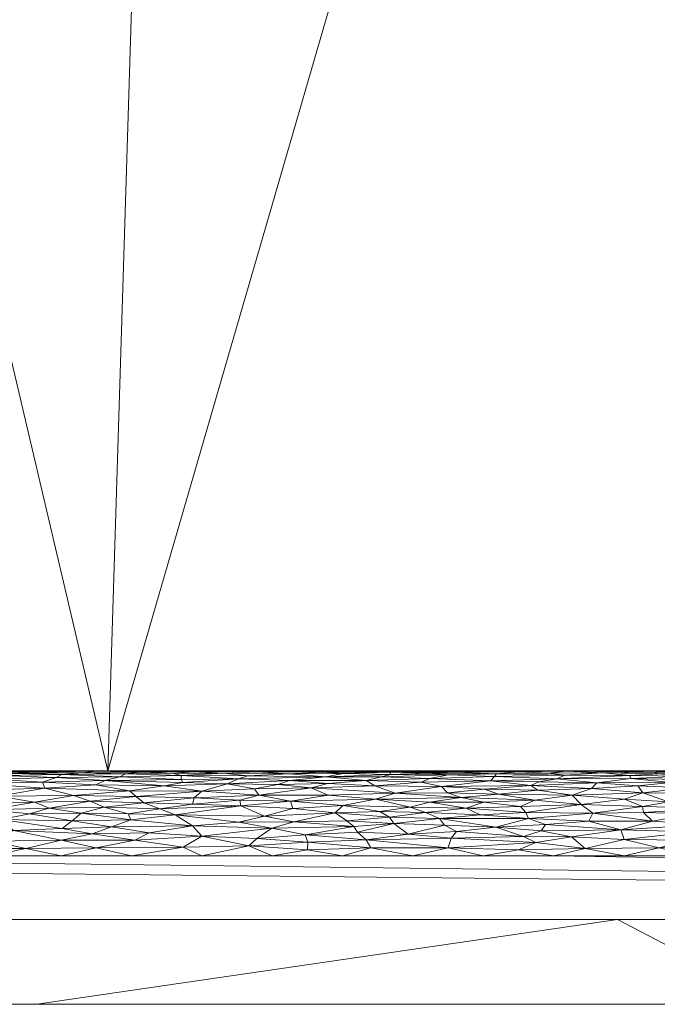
# Model space of a CAD drawing. Header units: millimetres. Extents: x -300 to 300, y 0 to 450.
# Tile 53 of 256: x -105 to -90, y 0 to 23. Entities that reach past the tile are written whole.
import ezdxf

# ---------------------------------------------------------------- set-up
doc = ezdxf.new("R2010")
doc.units = ezdxf.units.MM
doc.layers.add('A-GENM', color=13, linetype='Continuous')

# ---------------------------------------------------------------- blocks, each defined once
blk = doc.blocks.new('MODEL_CCAS0420-1080410R0 - MODEL_CCAS0420-1080410R0-453240-Preview')
at = {"layer": 'A-GENM', "lineweight": 9}
mesh = blk.add_polyface(dxfattribs=at)
corners = [(-296.159, -20, -110), (-295.657, -15.55, -110), (-294.177, -11.323, -110), (-291.793, -7.531, -110), (-288.625, -4.364, -110), (-284.831, -1.981, -110), (-280.602, -0.502, -110), (-276.147, 0, -110), (276.147, 0, -110), (280.596, -0.501, -110), (284.825, -1.978, -110), (288.619, -4.359, -110), (291.788, -7.525, -110), (294.174, -11.316, -110), (295.656, -15.545, -110), (296.159, -20, -110), (296.159, -426.171, -110), (295.658, -430.617, -110), (294.182, -434.842, -110), (291.802, -438.632, -110), (288.638, -441.797, -110), (284.848, -444.179, -110), (280.622, -445.657, -110), (276.171, -446.159, -110), (-276.171, -446.159, -110), (-280.617, -445.658, -110), (-284.842, -444.182, -110), (-288.632, -441.802, -110), (-291.797, -438.638, -110), (-294.179, -434.848, -110), (-295.657, -430.622, -110), (-296.159, -426.171, -110)]
mesh.append_faces([[corners[k] for k in face] for face in [(15, 12, 13, 14)]], dxfattribs={"vtx0": -1})
mesh.append_faces([[corners[k] for k in face] for face in [(16, 8, 15)]], dxfattribs={"vtx0": -1, "vtx1": -1})
mesh.append_faces([[corners[k] for k in face] for face in [(24, 31, 7, 8)]], dxfattribs={"vtx0": -1, "vtx1": -1, "vtx3": -1})
mesh.append_faces([[corners[k] for k in face] for face in [(31, 24, 25, 30), (18, 21, 22, 17), (17, 22, 23, 16)]], dxfattribs={"vtx0": -1, "vtx2": -1})
mesh.append_faces([[corners[k] for k in face] for face in [(0, 3, 4, 5), (0, 5, 6, 7)]], dxfattribs={"vtx0": -1, "vtx3": -1})
mesh.append_faces([[corners[k] for k in face] for face in [(28, 29, 27)]], dxfattribs={"vtx1": -1})
mesh.append_faces([[corners[k] for k in face] for face in [(25, 26, 30), (11, 12, 15, 10), (9, 10, 15, 8), (31, 0, 7)]], dxfattribs={"vtx1": -1, "vtx2": -1})
mesh.append_faces([[corners[k] for k in face] for face in [(23, 24, 8, 16)]], dxfattribs={"vtx1": -1, "vtx2": -1, "vtx3": -1})
mesh.append_faces([[corners[k] for k in face] for face in [(26, 27, 29, 30)]], dxfattribs={"vtx1": -1, "vtx3": -1})
mesh.append_faces([[corners[k] for k in face] for face in [(19, 20, 21, 18)]], dxfattribs={"vtx2": -1})
mesh.append_faces([[corners[k] for k in face] for face in [(0, 1, 2, 3)]], dxfattribs={"vtx3": -1})
mesh = blk.add_polyface(dxfattribs=at)
corners = [(279.918, 0, -2), (278.032, 0, -56), (276.147, 0, -110), (-276.147, 0, -110), (-278.032, 0, -56), (-279.918, 0, -2), (0, 0, -2)]
mesh.append_faces([[corners[k] for k in face] for face in [(6, 3, 4, 5)]], dxfattribs={"vtx0": -1})
mesh.append_faces([[corners[k] for k in face] for face in [(3, 6, 2)]], dxfattribs={"vtx0": -1, "vtx1": -1})
mesh.append_faces([[corners[k] for k in face] for face in [(1, 2, 6, 0)]], dxfattribs={"vtx1": -1})
mesh = blk.add_polyface(dxfattribs=at)
corners = [(279.918, 0, -2), (0, 0, -2), (-279.918, 0, -2), (-279.918, -0.586, -0.586), (-279.918, -2), (0, -2), (279.918, -2), (279.918, -0.586, -0.586), (-146.072, 0, -2), (-139.959, -2), (-209.938, -2), (-246.456, -2), (-73.036, 0, -2), (-212.995, 0, -2), (-69.979, -2), (-246.456, 0, -2), (146.072, -2), (139.959, 0, -2), (209.938, 0, -2), (246.456, 0, -2), (73.036, -2), (212.995, -2), (69.979, 0, -2), (246.456, -2), (-36.518, 0, -2), (-34.99, -2), (-52.485, -2), (34.99, 0, -2), (36.518, -2), (18.259, -2), (-263.187, -2), (-109.554, 0, -2), (-104.969, -2), (-122.464, -2), (263.187, 0, -2), (104.969, 0, -2), (109.554, -2), (91.295, -2), (-174.949, -2), (-179.533, 0, -2), (-162.803, 0, -2), (179.533, -2), (174.949, 0, -2), (192.444, 0, -2), (-157.454, -2), (-127.813, 0, -2), (-18.259, 0, -2), (-17.495, -2), (-229.726, 0, -2), (-228.197, -2), (229.726, -2), (228.197, 0, -2), (54.777, -2), (52.485, 0, -2), (-87.474, -2), (-91.295, 0, -2), (127.813, -2), (122.464, 0, -2), (-196.264, 0, -2), (-192.444, -2), (157.454, 0, -2), (162.803, -2), (-54.777, 0, -2), (17.495, 0, -2), (-263.187, 0, -2), (263.187, -2), (87.474, 0, -2), (196.264, -2)]
mesh.append_faces([[corners[k] for k in face] for face in [(44, 40, 38), (45, 33, 31), (46, 47, 1), (50, 51, 21), (52, 53, 28), (54, 55, 32), (56, 57, 36), (58, 59, 39), (60, 61, 42)]], dxfattribs={"vtx0": -1, "vtx1": -1})
mesh.append_faces([[corners[k] for k in face] for face in [(34, 65, 7), (30, 64, 3)]], dxfattribs={"vtx0": -1, "vtx1": -1, "vtx2": -1})
mesh.append_faces([[corners[k] for k in face] for face in [(5, 63, 1, 47), (42, 61, 41, 43), (19, 23, 65, 34), (32, 55, 31, 33), (28, 53, 27, 29), (39, 59, 38, 40), (36, 57, 35, 37), (21, 51, 18, 67), (63, 5, 29, 27), (67, 18, 43, 41), (37, 35, 66)]], dxfattribs={"vtx0": -1, "vtx2": -1})
mesh.append_faces([[corners[k] for k in face] for face in [(2, 3, 64)]], dxfattribs={"vtx1": -1})
mesh.append_faces([[corners[k] for k in face] for face in [(25, 47, 46, 24), (9, 33, 45, 8), (8, 40, 44, 9), (49, 10, 13, 48), (11, 49, 48, 15), (19, 51, 50, 23), (20, 37, 66, 22), (26, 25, 24, 62), (14, 26, 62, 12), (22, 53, 52, 20), (30, 11, 15, 64), (12, 55, 54, 14), (17, 57, 56, 16), (10, 59, 58, 13), (16, 61, 60, 17)]], dxfattribs={"vtx1": -1, "vtx3": -1})
mesh.append_faces([[corners[k] for k in face] for face in [(3, 4, 30), (65, 6, 7), (7, 0, 34)]], dxfattribs={"vtx2": -1})
mesh = blk.add_polyface(dxfattribs=at)
corners = [(-279.918, -2), (-292.651, -7.27), (-297.929, -20), (-297.929, -224.97), (-297.929, -429.94), (-292.661, -442.661), (-279.94, -447.929), (0, -447.929), (279.94, -447.929), (292.661, -442.661), (297.929, -429.94), (297.929, -224.97), (297.929, -20), (292.651, -7.27), (279.918, -2), (0, -2), (0, -3.5), (13.257, -3.5), (26.515, -3.5), (39.772, -3.5), (53.029, -3.5), (66.287, -3.5), (79.544, -3.5), (92.801, -3.5), (106.059, -3.5), (119.316, -3.5), (132.573, -3.5), (145.831, -3.5), (159.088, -3.5), (172.345, -3.5), (185.603, -3.5), (198.86, -3.5), (212.117, -3.5), (225.375, -3.5), (238.632, -3.5), (251.889, -3.5), (265.147, -3.5), (278.404, -3.5), (291.028, -7.487), (296.497, -19.511), (296.5, -32.769), (296.5, -46.026), (296.5, -59.283), (296.5, -72.541), (296.5, -85.798), (296.5, -99.055), (296.5, -112.313), (296.5, -125.57), (296.5, -138.827), (296.5, -152.085), (296.5, -165.342), (296.5, -178.599), (296.5, -191.857), (296.5, -205.114), (296.5, -218.371), (296.5, -231.629), (296.5, -244.886), (296.5, -258.143), (296.499, -271.401), (296.499, -284.658), (296.499, -297.915), (296.499, -311.173), (296.499, -324.43), (296.499, -337.687), (296.5, -350.945), (296.5, -364.202), (296.5, -377.459), (296.5, -390.717), (296.5, -403.974), (296.5, -417.231), (296.497, -430.489), (291.028, -442.513), (278.404, -446.5), (265.147, -446.5), (251.889, -446.5), (238.632, -446.5), (225.375, -446.5), (212.117, -446.5), (198.86, -446.5), (185.603, -446.5), (172.345, -446.5), (159.088, -446.5), (145.831, -446.5), (132.573, -446.5), (119.316, -446.5), (106.059, -446.5), (92.801, -446.5), (79.544, -446.5), (66.287, -446.5), (53.029, -446.5), (39.772, -446.5), (26.515, -446.5), (13.257, -446.5), (0, -446.5), (-12.926, -446.5), (-25.852, -446.5), (-38.777, -446.5), (-51.703, -446.5), (-64.629, -446.5), (-77.555, -446.5), (-90.48, -446.5), (-103.406, -446.5), (-116.332, -446.5), (-129.258, -446.5), (-142.183, -446.5), (-155.109, -446.5), (-168.035, -446.5), (-180.961, -446.5), (-193.887, -446.5), (-206.812, -446.5), (-219.738, -446.5), (-232.664, -446.5), (-245.59, -446.5), (-258.515, -446.5), (-271.441, -446.5), (-284.356, -445.968), (-294.544, -438.124), (-296.5, -425.35), (-296.5, -412.424), (-296.5, -399.498), (-296.5, -386.572), (-296.5, -373.646), (-296.5, -360.721), (-296.5, -347.795), (-296.499, -334.869), (-296.499, -321.943), (-296.499, -309.018), (-296.499, -296.092), (-296.499, -283.166), (-296.499, -270.24), (-296.5, -257.315), (-296.5, -244.389), (-296.5, -231.463), (-296.5, -218.537), (-296.5, -205.611), (-296.5, -192.686), (-296.5, -179.76), (-296.5, -166.834), (-296.5, -153.908), (-296.5, -140.983), (-296.5, -128.057), (-296.5, -115.131), (-296.5, -102.205), (-296.5, -89.28), (-296.5, -76.354), (-296.5, -63.428), (-296.5, -50.502), (-296.5, -37.576), (-296.5, -24.651), (-294.544, -11.876), (-284.356, -4.032), (-271.441, -3.5), (-258.515, -3.5), (-245.59, -3.5), (-232.664, -3.5), (-219.738, -3.5), (-206.812, -3.5), (-193.887, -3.5), (-180.961, -3.5), (-168.035, -3.5), (-155.109, -3.5), (-142.183, -3.5), (-129.258, -3.5), (-116.332, -3.5), (-103.406, -3.5), (-90.48, -3.5), (-77.555, -3.5), (-64.629, -3.5), (-51.703, -3.5), (-38.777, -3.5), (-25.852, -3.5), (-12.926, -3.5), (-294.538, -438.129), (-294.547, -438.108)]
mesh.append_faces([[corners[k] for k in face] for face in [(116, 172, 173)]])
mesh.append_faces([[corners[k] for k in face] for face in [(118, 4, 117), (6, 115, 5), (115, 6, 114), (7, 104, 6), (1, 150, 0), (151, 0, 150)]], dxfattribs={"vtx0": -1, "vtx1": -1})
mesh.append_faces([[corners[k] for k in face] for face in [(4, 124, 125), (7, 99, 100), (2, 148, 149), (149, 1, 2), (2, 141, 142), (0, 151, 152), (0, 160, 161, 15), (15, 165, 166), (15, 170, 171), (8, 81, 82, 7), (8, 72, 73), (11, 61, 62, 10), (12, 46, 47, 11), (38, 13, 14, 37), (13, 38, 39, 12)]], dxfattribs={"vtx0": -1, "vtx2": -1})
mesh.append_faces([[corners[k] for k in face] for face in [(4, 118, 119, 120), (4, 120, 121, 122), (3, 128, 129, 130), (3, 130, 131, 132), (3, 138, 139, 140), (0, 154, 155, 156), (0, 156, 157, 158), (15, 161, 162, 163), (15, 163, 164, 165), (8, 73, 74, 75), (7, 86, 87, 88), (7, 83, 84, 85), (10, 68, 69, 70), (11, 55, 56, 57), (14, 28, 29, 30), (14, 32, 33, 34), (15, 19, 20, 21), (12, 44, 45, 46), (11, 49, 50, 51), (11, 47, 48, 49), (12, 39, 40, 41)]], dxfattribs={"vtx0": -1, "vtx3": -1})
mesh.append_faces([[corners[k] for k in face] for face in [(123, 124, 4, 122), (127, 128, 3, 126), (113, 114, 6, 112), (111, 112, 6, 110), (109, 110, 6, 108), (107, 108, 6, 106), (96, 97, 7, 95), (105, 106, 6, 104), (103, 104, 7, 102), (101, 102, 7, 100), (98, 99, 7, 97), (94, 95, 7, 93), (135, 136, 3, 134), (137, 138, 3, 136), (133, 134, 3, 132), (145, 146, 2, 144), (147, 148, 2, 146), (143, 144, 2, 142), (149, 150, 1), (153, 154, 0, 152), (159, 160, 0, 158), (169, 170, 15, 168), (167, 168, 15, 166), (78, 79, 8, 77), (80, 81, 8, 79), (76, 77, 8, 75), (91, 92, 7, 90), (89, 90, 7, 88), (85, 86, 7), (82, 83, 7), (67, 68, 10, 66), (65, 66, 10, 64), (60, 61, 11, 59), (58, 59, 11, 57), (63, 64, 10, 62), (54, 55, 11, 53), (26, 27, 15, 25), (31, 32, 14, 30), (16, 17, 15, 171), (18, 19, 15, 17), (24, 25, 15, 23), (22, 23, 15, 21), (34, 35, 14), (52, 53, 11, 51), (36, 37, 14, 35), (42, 43, 12, 41), (43, 44, 12), (92, 93, 7)]], dxfattribs={"vtx1": -1, "vtx2": -1})
mesh.append_faces([[corners[k] for k in face] for face in [(3, 4, 125, 126), (2, 3, 140, 141), (71, 72, 8, 9), (70, 71, 9, 10), (27, 28, 14, 15)]], dxfattribs={"vtx1": -1, "vtx3": -1})
mesh.append_faces([[corners[k] for k in face] for face in [(4, 173, 117), (115, 172, 5)]], dxfattribs={"vtx2": -1})
mesh = blk.add_polyface(dxfattribs=at)
corners = [(89.877, -5.299, -1.125), (89.673, -5.379, -1.315), (90.987, -5.318, -1.166), (90.033, -5.223, -0.985), (90.316, -3.689, -0.01), (89.6, -3.864, -0.037), (91.144, -3.883, -0.041), (91.784, -5.217, -0.975), (92.06, -3.674, -0.009), (91.144, -3.5), (90.094, -4.773, -0.459), (90.7, -4.981, -0.656), (91.131, -4.83, -0.507), (89.49, -4.062, -0.087), (90.278, -5.493, -1.834), (91.443, -5.497, -1.881), (90.442, -5.471, -1.658), (89.521, -4.486, -0.266), (90.477, -4.318, -0.182), (89.247, -4.236, -0.147), (88.849, -5.439, -1.508), (90.338, -5.433, -1.486), (91.218, -4.114, -0.103), (91.646, -5.455, -1.579), (91.016, -5.387, -1.337), (89.649, -5.097, -0.796), (90.819, -5.144, -0.862), (92.151, -4.709, -0.41), (90.705, -4.663, -0.377), (89.111, -4.96, -0.633), (90.688, -4.522, -0.287), (89.074, -4.621, -0.348), (91.975, -4.317, -0.182), (89.187, -5.481, -1.722), (90.699, -5.5, -2), (89.187, -5.5, -2), (89.487, -3.5), (88.991, -3.712, -0.013), (91.879, -4.501, -0.274), (88.72, -5.3, -1.128), (91.912, -5.085, -0.78), (88.938, -4.758, -0.448)]
mesh.append_faces([[corners[k] for k in face] for face in [(0, 1, 2), (0, 2, 3), (4, 5, 6), (2, 7, 3), (8, 9, 4), (10, 11, 12), (13, 6, 5), (14, 15, 16), (17, 18, 19), (20, 21, 1), (13, 19, 22), (16, 23, 21), (24, 1, 21), (24, 2, 1), (16, 21, 20), (11, 25, 26), (12, 27, 28), (26, 25, 3), (29, 25, 11), (29, 11, 10), (28, 30, 31), (10, 12, 28), (30, 18, 17), (22, 18, 32), (16, 20, 33), (14, 16, 33), (23, 24, 21), (14, 34, 15), (8, 4, 6), (37, 5, 4), (4, 36, 37), (19, 18, 22), (38, 30, 28), (6, 13, 22), (3, 39, 0), (1, 0, 39), (7, 26, 3), (11, 26, 40), (31, 10, 28), (29, 10, 41), (18, 30, 38), (31, 30, 17)]], dxfattribs={"vtx0": -1, "vtx1": -1, "vtx2": -1})
mesh.append_faces([[corners[k] for k in face] for face in [(35, 34, 14), (9, 36, 4)]], dxfattribs={"vtx1": -1, "vtx2": -1})
mesh = blk.add_polyface(dxfattribs=at)
corners = [(91.016, -5.387, -1.337), (92.73, -5.313, -1.155), (90.987, -5.318, -1.166), (91.784, -5.217, -0.975), (92.932, -5.449, -1.549), (92.535, -5.4, -1.374), (91.646, -5.455, -1.579), (93.454, -4.521, -0.286), (92.151, -4.709, -0.41), (93.581, -4.657, -0.372), (93.176, -5.045, -0.729), (92.367, -4.929, -0.601), (91.912, -5.085, -0.78), (93.511, -3.951, -0.056), (92.382, -3.943, -0.054), (93.098, -4.086, -0.094), (91.131, -4.83, -0.507), (90.7, -4.981, -0.656), (93.217, -3.812, -0.027), (90.705, -4.663, -0.377), (91.879, -4.501, -0.274), (91.975, -4.317, -0.182), (90.477, -4.318, -0.182), (91.443, -5.497, -1.881), (92.211, -5.5, -2), (92.508, -5.491, -1.806), (93.635, -5.476, -1.689), (94.195, -5.364, -1.274), (93.147, -5.243, -1.019), (93.34, -5.157, -0.88), (90.819, -5.144, -0.862), (93.243, -4.812, -0.492), (93.39, -4.379, -0.21), (90.442, -5.471, -1.658), (93.722, -5.5, -2), (90.699, -5.5, -2), (92.06, -3.674, -0.009), (93.63, -3.641, -0.006), (92.801, -3.5), (91.144, -3.883, -0.041), (91.144, -3.5), (92.991, -4.237, -0.148), (91.218, -4.114, -0.103), (94.102, -4.953, -0.625), (94.145, -5.433, -1.487)]
mesh.append_faces([[corners[k] for k in face] for face in [(24, 23, 35)]], dxfattribs={"vtx0": -1, "vtx1": -1})
mesh.append_faces([[corners[k] for k in face] for face in [(0, 1, 2), (2, 1, 3), (4, 5, 6), (7, 8, 9), (10, 11, 12), (13, 14, 15), (11, 16, 17), (14, 13, 18), (19, 8, 20), (20, 21, 22), (12, 11, 17), (23, 24, 25), (25, 26, 4), (1, 5, 27), (1, 28, 3), (29, 12, 3), (3, 12, 30), (10, 12, 29), (9, 8, 31), (11, 31, 8), (11, 8, 16), (21, 20, 32), (0, 6, 5), (25, 6, 33), (1, 0, 5), (32, 20, 7), (8, 7, 20), (33, 23, 25), (36, 18, 37), (36, 37, 38), (14, 36, 39), (32, 41, 21), (15, 14, 42), (42, 21, 41), (11, 10, 43), (42, 41, 15), (5, 4, 44), (25, 4, 6), (3, 28, 29), (36, 14, 18), (42, 14, 39)]], dxfattribs={"vtx0": -1, "vtx1": -1, "vtx2": -1})
mesh.append_faces([[corners[k] for k in face] for face in [(25, 24, 34), (36, 38, 40)]], dxfattribs={"vtx0": -1, "vtx2": -1})
mesh = blk.add_polyface(dxfattribs=at)
corners = [(93.722, -5.5, -2), (95.234, -5.5, -2), (94.478, -5.494, -1.839), (95.44, -5.132, -0.844), (93.34, -5.157, -0.88), (94.285, -5.263, -1.056), (94.145, -5.433, -1.487), (92.932, -5.449, -1.549), (93.635, -5.476, -1.689), (95.08, -5.472, -1.663), (92.508, -5.491, -1.806), (93.147, -5.243, -1.019), (92.73, -5.313, -1.155), (94.978, -4.875, -0.547), (94.444, -4.763, -0.451), (93.243, -4.812, -0.492), (93.098, -4.086, -0.094), (92.991, -4.237, -0.148), (94.16, -4.175, -0.124), (95.086, -4.07, -0.089), (93.511, -3.951, -0.056), (95.278, -5.403, -1.385), (94.195, -5.364, -1.274), (95.287, -3.69, -0.01), (93.217, -3.812, -0.027), (95.215, -3.912, -0.047), (94.459, -3.5), (92.801, -3.5), (93.63, -3.641, -0.006), (95.487, -4.374, -0.208), (93.39, -4.379, -0.21), (94.534, -4.467, -0.256), (94.861, -4.623, -0.349), (93.454, -4.521, -0.286), (93.581, -4.657, -0.372), (93.176, -5.045, -0.729), (94.426, -5.067, -0.757), (94.102, -4.953, -0.625), (92.535, -5.4, -1.374), (95.716, -5.322, -1.174), (95.299, -4.986, -0.661), (92.367, -4.929, -0.601), (95.727, -4.765, -0.453), (95.37, -4.223, -0.142), (95.749, -5.444, -1.531)]
mesh.append_faces([[corners[k] for k in face] for face in [(3, 4, 5), (6, 7, 8), (8, 2, 9), (2, 10, 0), (11, 12, 5), (13, 14, 15), (16, 17, 18), (19, 20, 18), (6, 21, 22), (23, 24, 25), (29, 30, 31), (32, 31, 33), (34, 14, 32), (35, 36, 37), (34, 15, 14), (2, 8, 10), (6, 8, 9), (6, 22, 38), (5, 12, 22), (39, 5, 22), (40, 37, 36), (32, 33, 34), (41, 37, 15), (40, 13, 37), (13, 15, 37), (42, 32, 14), (31, 30, 33), (29, 43, 18), (23, 26, 28), (23, 28, 24), (44, 6, 9), (36, 4, 3), (4, 36, 35), (42, 14, 13), (30, 29, 18), (30, 18, 17), (19, 18, 43), (19, 25, 20), (5, 4, 11), (20, 16, 18), (25, 24, 20)]], dxfattribs={"vtx0": -1, "vtx1": -1, "vtx2": -1})
mesh.append_faces([[corners[k] for k in face] for face in [(0, 1, 2), (26, 27, 28)]], dxfattribs={"vtx1": -1, "vtx2": -1})
mesh = blk.add_polyface(dxfattribs=at)
corners = [(95.234, -5.5, -2), (95.99, -5.494, -1.839), (94.478, -5.494, -1.839), (96.746, -5.5, -2), (95.487, -4.374, -0.208), (96.568, -4.258, -0.156), (95.37, -4.223, -0.142), (96.666, -4.411, -0.226), (95.918, -5.233, -1.001), (95.716, -5.322, -1.174), (97.216, -5.271, -1.07), (96.861, -5.357, -1.256), (96.535, -4.971, -0.645), (95.44, -5.132, -0.844), (97.015, -5.147, -0.865), (96.231, -4.005, -0.07), (95.215, -3.912, -0.047), (95.086, -4.07, -0.089), (95.821, -4.517, -0.284), (96.892, -4.54, -0.297), (95.749, -5.444, -1.531), (96.668, -5.471, -1.66), (96.636, -5.414, -1.421), (97.501, -5.493, -1.83), (95.08, -5.472, -1.663), (95.278, -5.403, -1.385), (94.285, -5.263, -1.056), (94.195, -5.364, -1.274), (95.727, -4.765, -0.453), (96.178, -4.646, -0.365), (94.861, -4.623, -0.349), (94.534, -4.467, -0.256), (97.422, -4.054, -0.084), (97, -4.835, -0.512), (94.978, -4.875, -0.547), (95.287, -3.69, -0.01), (96.116, -3.5), (94.459, -3.5), (97.109, -3.689, -0.01), (97.22, -3.874, -0.039), (94.145, -5.433, -1.487), (95.299, -4.986, -0.661), (94.426, -5.067, -0.757)]
mesh.append_faces([[corners[k] for k in face] for face in [(3, 1, 0)]], dxfattribs={"vtx0": -1, "vtx1": -1})
mesh.append_faces([[corners[k] for k in face] for face in [(0, 1, 2), (4, 5, 6), (4, 7, 5), (8, 9, 10), (10, 9, 11), (12, 13, 14), (15, 16, 17), (7, 18, 19), (20, 21, 22), (23, 21, 1), (1, 3, 23), (24, 1, 21), (1, 24, 2), (25, 20, 22), (8, 26, 9), (13, 8, 14), (25, 9, 27), (28, 29, 30), (31, 30, 18), (4, 31, 18), (7, 4, 18), (5, 32, 15), (29, 19, 18), (30, 29, 18), (29, 28, 33), (34, 33, 28), (35, 38, 36), (39, 16, 15), (39, 35, 16), (25, 22, 11), (40, 20, 25), (21, 20, 24), (26, 8, 13), (10, 14, 8), (41, 13, 12), (13, 41, 42), (12, 33, 34), (12, 34, 41), (6, 5, 15), (15, 17, 6), (39, 38, 35), (25, 11, 9)]], dxfattribs={"vtx0": -1, "vtx1": -1, "vtx2": -1})
mesh.append_faces([[corners[k] for k in face] for face in [(35, 36, 37)]], dxfattribs={"vtx0": -1, "vtx2": -1})
mesh = blk.add_polyface(dxfattribs=at)
corners = [(96.892, -4.54, -0.297), (96.178, -4.646, -0.365), (97.765, -4.684, -0.392), (98.257, -5.47, -1.656), (97.501, -5.493, -1.83), (99.013, -5.495, -1.85), (98.17, -5.363, -1.272), (99.022, -5.272, -1.072), (97.216, -5.271, -1.07), (98.922, -4.3, -0.174), (97.671, -4.326, -0.186), (97.949, -4.509, -0.279), (98.601, -3.643, -0.006), (97.109, -3.689, -0.01), (98.591, -3.823, -0.029), (98.117, -5.203, -0.952), (98.51, -5.104, -0.805), (97.015, -5.147, -0.865), (99.047, -5.432, -1.482), (97.76, -5.438, -1.504), (96.636, -5.414, -1.421), (96.666, -4.411, -0.226), (97.51, -4.192, -0.13), (99.436, -4.153, -0.116), (98.652, -3.992, -0.067), (97.422, -4.054, -0.084), (97.22, -3.874, -0.039), (96.231, -4.005, -0.07), (96.535, -4.971, -0.645), (98.108, -4.928, -0.599), (97, -4.835, -0.512), (96.746, -5.5, -2), (98.257, -5.5, -2), (96.668, -5.471, -1.66), (96.861, -5.357, -1.256), (96.568, -4.258, -0.156), (98.944, -4.613, -0.343), (98.996, -4.785, -0.469), (97.773, -3.5), (99.43, -3.5), (96.116, -3.5)]
mesh.append_faces([[corners[k] for k in face] for face in [(38, 12, 39)]], dxfattribs={"vtx0": -1, "vtx1": -1})
mesh.append_faces([[corners[k] for k in face] for face in [(0, 1, 2), (3, 4, 5), (6, 7, 8), (9, 10, 11), (12, 13, 14), (15, 16, 17), (18, 19, 3), (19, 6, 20), (11, 10, 21), (22, 23, 24), (25, 26, 27), (28, 29, 30), (33, 4, 3), (4, 32, 5), (19, 33, 3), (6, 34, 20), (21, 0, 11), (21, 10, 35), (36, 11, 2), (10, 22, 35), (2, 11, 0), (37, 36, 2), (30, 37, 2), (16, 29, 28), (22, 10, 9), (25, 35, 22), (37, 30, 29), (1, 30, 2), (13, 12, 38), (14, 26, 24), (22, 24, 25), (8, 15, 17), (28, 17, 16), (8, 7, 15), (6, 19, 18), (33, 19, 20), (24, 26, 25), (14, 13, 26), (22, 9, 23), (8, 34, 6)]], dxfattribs={"vtx0": -1, "vtx1": -1, "vtx2": -1})
mesh.append_faces([[corners[k] for k in face] for face in [(4, 31, 32)]], dxfattribs={"vtx0": -1, "vtx2": -1})
mesh.append_faces([[corners[k] for k in face] for face in [(38, 40, 13)]], dxfattribs={"vtx1": -1, "vtx2": -1})
mesh = blk.add_polyface(dxfattribs=at)
corners = [(98.51, -5.104, -0.805), (98.117, -5.203, -0.952), (99.294, -5.179, -0.913), (98.108, -4.928, -0.599), (99.742, -4.924, -0.596), (98.996, -4.785, -0.469), (99.792, -3.905, -0.046), (101.087, -3.96, -0.059), (99.982, -3.733, -0.016), (98.944, -4.613, -0.343), (99.609, -4.432, -0.237), (97.949, -4.509, -0.279), (99.765, -5.477, -1.696), (99.047, -5.432, -1.482), (98.257, -5.47, -1.656), (98.652, -3.992, -0.067), (98.591, -3.823, -0.029), (100.191, -4.808, -0.488), (101.28, -5.482, -1.731), (100.579, -5.444, -1.53), (100.167, -4.674, -0.384), (101.716, -4.461, -0.252), (100.227, -5.311, -1.152), (100.488, -5.198, -0.944), (99.022, -5.272, -1.072), (100, -5.382, -1.322), (98.17, -5.363, -1.272), (99.846, -5.076, -0.769), (99.013, -5.495, -1.85), (100.352, -5.495, -1.852), (99.769, -5.5, -2), (98.257, -5.5, -2), (101.28, -5.5, -2), (98.922, -4.3, -0.174), (101.087, -3.5), (99.43, -3.5), (98.601, -3.643, -0.006), (101.265, -4.867, -0.541), (99.436, -4.153, -0.116), (100.213, -4.29, -0.17), (101.087, -5.024, -0.705), (101.309, -4.203, -0.135)]
mesh.append_faces([[corners[k] for k in face] for face in [(30, 28, 31)]], dxfattribs={"vtx0": -1, "vtx1": -1})
mesh.append_faces([[corners[k] for k in face] for face in [(0, 1, 2), (3, 4, 5), (6, 7, 8), (9, 10, 11), (12, 13, 14), (15, 6, 16), (17, 5, 4), (12, 18, 19), (10, 20, 21), (20, 9, 5), (22, 23, 24), (13, 19, 25), (19, 13, 12), (25, 26, 13), (22, 24, 26), (22, 26, 25), (0, 2, 27), (3, 0, 4), (12, 28, 29), (29, 28, 30), (28, 12, 14), (12, 29, 18), (4, 0, 27), (33, 11, 10), (35, 36, 8), (10, 9, 20), (4, 37, 17), (38, 33, 39), (8, 36, 16), (8, 16, 6), (38, 7, 6), (38, 6, 15), (2, 24, 23), (24, 2, 1), (27, 23, 40), (23, 27, 2), (4, 27, 40), (39, 33, 10), (21, 39, 10), (38, 39, 41), (20, 5, 17)]], dxfattribs={"vtx0": -1, "vtx1": -1, "vtx2": -1})
mesh.append_faces([[corners[k] for k in face] for face in [(29, 30, 32), (8, 34, 35)]], dxfattribs={"vtx0": -1, "vtx2": -1})
mesh = blk.add_polyface(dxfattribs=at)
corners = [(101.087, -3.96, -0.059), (102.668, -3.87, -0.038), (101.524, -3.705, -0.012), (101.781, -5.443, -1.525), (101.28, -5.482, -1.731), (102.551, -5.468, -1.643), (99.436, -4.153, -0.116), (101.309, -4.203, -0.135), (103.371, -5.275, -1.078), (101.977, -5.149, -0.868), (101.535, -5.225, -0.988), (101.087, -5.024, -0.705), (100.488, -5.198, -0.944), (99.742, -4.924, -0.596), (101.265, -4.867, -0.541), (102.036, -5.496, -1.867), (100.352, -5.495, -1.852), (101.28, -5.5, -2), (101.571, -5.391, -1.349), (100.579, -5.444, -1.53), (102.45, -4.749, -0.44), (102.636, -4.895, -0.567), (101.574, -5.298, -1.125), (100.227, -5.311, -1.152), (103.018, -5.361, -1.267), (100, -5.382, -1.322), (102.325, -4.043, -0.081), (103.215, -4.18, -0.126), (100.213, -4.29, -0.17), (101.716, -4.461, -0.252), (99.982, -3.733, -0.016), (102.792, -5.5, -2), (102.793, -5.029, -0.71), (101.306, -4.713, -0.413), (102.073, -4.609, -0.34), (102.883, -5.427, -1.463), (102.757, -4.346, -0.195), (101.087, -3.5), (102.744, -3.5), (102.82, -4.484, -0.265), (100.167, -4.674, -0.384), (100.191, -4.808, -0.488)]
mesh.append_faces([[corners[k] for k in face] for face in [(0, 1, 2), (3, 4, 5), (6, 7, 0), (8, 9, 10), (9, 11, 12), (13, 11, 14), (15, 16, 17), (18, 19, 3), (20, 14, 21), (22, 23, 18), (22, 18, 24), (18, 25, 19), (26, 7, 27), (28, 29, 7), (30, 0, 2), (11, 9, 32), (10, 9, 12), (21, 14, 11), (21, 11, 32), (33, 20, 34), (26, 1, 0), (3, 5, 35), (5, 4, 15), (16, 15, 4), (36, 7, 29), (2, 37, 30), (18, 3, 35), (4, 3, 19), (7, 26, 0), (7, 36, 27), (36, 29, 39), (34, 39, 29), (29, 40, 34), (33, 34, 40), (41, 33, 40), (14, 20, 33), (18, 23, 25), (23, 22, 10), (23, 10, 12), (8, 10, 22), (33, 41, 14)]], dxfattribs={"vtx0": -1, "vtx1": -1, "vtx2": -1})
mesh.append_faces([[corners[k] for k in face] for face in [(2, 38, 37)]], dxfattribs={"vtx0": -1, "vtx2": -1})
mesh.append_faces([[corners[k] for k in face] for face in [(17, 31, 15)]], dxfattribs={"vtx1": -1, "vtx2": -1})
mesh = blk.add_polyface(dxfattribs=at)
corners = [(104.684, -4.623, -0.349), (103.385, -4.645, -0.364), (103.715, -4.787, -0.471), (103.018, -5.361, -1.267), (103.371, -5.275, -1.078), (101.574, -5.298, -1.125), (104.143, -4.325, -0.185), (102.757, -4.346, -0.195), (103.927, -4.504, -0.276), (104.519, -5.341, -1.219), (104.843, -5.231, -0.999), (102.883, -5.427, -1.463), (104.384, -5.413, -1.415), (103.573, -5.49, -1.801), (105.053, -5.473, -1.674), (103.909, -5.455, -1.579), (103.583, -5.168, -0.896), (102.82, -4.484, -0.265), (102.668, -3.87, -0.038), (102.325, -4.043, -0.081), (103.67, -4.017, -0.073), (102.45, -4.749, -0.44), (102.073, -4.609, -0.34), (104.781, -5.091, -0.788), (101.977, -5.149, -0.868), (101.571, -5.391, -1.349), (102.793, -5.029, -0.71), (104.401, -3.87, -0.038), (105.23, -3.667, -0.008), (103.573, -3.683, -0.01), (101.524, -3.705, -0.012), (102.744, -3.5), (104.402, -3.5), (102.551, -5.468, -1.643), (102.036, -5.496, -1.867), (102.792, -5.5, -2), (104.304, -5.5, -2), (104.111, -4.917, -0.588), (102.636, -4.895, -0.567), (104.752, -5.492, -1.819), (103.215, -4.18, -0.126), (104.374, -4.141, -0.112), (105.03, -4.759, -0.448)]
mesh.append_faces([[corners[k] for k in face] for face in [(0, 1, 2), (3, 4, 5), (6, 7, 8), (4, 9, 10), (3, 11, 12), (13, 14, 15), (10, 16, 4), (7, 17, 8), (18, 19, 20), (21, 1, 22), (16, 10, 23), (3, 9, 4), (9, 3, 12), (16, 24, 4), (25, 11, 3), (15, 12, 11), (23, 26, 16), (24, 16, 26), (27, 28, 29), (30, 29, 31), (18, 27, 29), (30, 18, 29), (29, 28, 32), (11, 33, 15), (34, 13, 33), (13, 15, 33), (23, 37, 26), (13, 34, 35), (26, 37, 38), (2, 38, 37), (13, 36, 39), (20, 19, 40), (20, 40, 41), (18, 20, 27), (6, 41, 40), (7, 6, 40), (17, 22, 1), (1, 0, 8), (1, 8, 17), (1, 21, 2), (38, 2, 21), (42, 2, 37)]], dxfattribs={"vtx0": -1, "vtx1": -1, "vtx2": -1})
mesh.append_faces([[corners[k] for k in face] for face in [(29, 32, 31), (13, 35, 36)]], dxfattribs={"vtx0": -1, "vtx2": -1})
mesh = blk.add_polyface(dxfattribs=at)
corners = [(105.816, -5.388, -1.34), (107.165, -5.366, -1.279), (105.991, -5.304, -1.137), (105.053, -5.473, -1.674), (104.752, -5.492, -1.819), (105.94, -5.492, -1.816), (105.522, -4.096, -0.097), (106.036, -3.841, -0.033), (104.401, -3.87, -0.038), (105.23, -3.667, -0.008), (104.519, -5.341, -1.219), (104.684, -4.623, -0.349), (106.07, -4.582, -0.323), (105.149, -4.484, -0.265), (104.781, -5.091, -0.788), (106.393, -5.2, -0.946), (106.78, -5.031, -0.713), (104.402, -3.5), (106.059, -3.5), (105.822, -4.358, -0.2), (107.047, -4.307, -0.177), (107.278, -5.437, -1.501), (105.528, -5.439, -1.511), (106.395, -5.468, -1.645), (107.327, -5.487, -1.77), (104.384, -5.413, -1.415), (103.909, -5.455, -1.579), (105.815, -5.5, -2), (107.327, -5.5, -2), (104.111, -4.917, -0.588), (105.873, -4.904, -0.575), (107.59, -4.452, -0.248), (107.085, -4.004, -0.07), (105.03, -4.759, -0.448), (106.658, -4.755, -0.445), (103.67, -4.017, -0.073), (104.374, -4.141, -0.112), (104.143, -4.325, -0.185), (104.843, -5.231, -0.999), (106.887, -3.669, -0.008), (103.573, -5.49, -1.801), (103.715, -4.787, -0.471), (104.304, -5.5, -2), (103.927, -4.504, -0.276)]
mesh.append_faces([[corners[k] for k in face] for face in [(17, 9, 18), (27, 4, 42)]], dxfattribs={"vtx0": -1, "vtx1": -1})
mesh.append_faces([[corners[k] for k in face] for face in [(0, 1, 2), (3, 4, 5), (6, 7, 8), (9, 8, 7), (2, 10, 0), (11, 12, 13), (14, 15, 16), (6, 19, 20), (21, 22, 23), (5, 24, 23), (25, 0, 10), (26, 3, 22), (29, 14, 30), (22, 0, 25), (12, 31, 19), (7, 6, 32), (13, 12, 19), (12, 33, 34), (6, 35, 36), (37, 19, 36), (38, 2, 15), (2, 38, 10), (15, 14, 38), (25, 26, 22), (6, 8, 35), (39, 18, 9), (39, 9, 7), (27, 5, 4), (23, 22, 3), (21, 0, 22), (5, 23, 3), (4, 3, 40), (34, 33, 30), (29, 30, 33), (14, 16, 30), (11, 41, 33), (19, 6, 36), (37, 43, 13), (37, 13, 19), (11, 13, 43), (12, 11, 33)]], dxfattribs={"vtx0": -1, "vtx1": -1, "vtx2": -1})
mesh.append_faces([[corners[k] for k in face] for face in [(5, 27, 28)]], dxfattribs={"vtx0": -1, "vtx2": -1})
mesh = blk.add_polyface(dxfattribs=at)
corners = [(0, -113.079, -5), (74.359, -113.079, -5), (148.718, -113.079, -5), (223.077, -113.079, -5), (294.5, -132.968, -5), (294.499, -81.318, -5), (294.499, -29.667, -5), (258.762, -5.5, -5), (206.609, -5.5, -5), (154.956, -5.5, -5), (103.303, -5.5, -5), (51.652, -5.5, -5), (0, -5.5, -5), (-59.752, -5.5, -5), (-119.504, -5.5, -5), (-179.256, -5.5, -5), (-239.009, -5.5, -5), (-294.499, -25.775, -5), (-289.1, -8.453, -5), (-294.499, -73.214, -5), (-294.5, -132.968, -5), (-275.116, -113.088, -5), (-244.547, -113.079, -5), (-213.979, -113.079, -5), (-183.41, -113.079, -5), (-152.842, -113.079, -5), (-122.274, -113.079, -5), (-91.705, -113.079, -5), (-61.137, -113.079, -5), (-30.568, -113.079, -5), (-119.5, -65, -5), (-114.374, -52.626, -5), (-102, -47.5, -5), (-89.626, -52.626, -5), (-84.5, -65, -5), (-89.626, -77.374, -5), (-102, -82.5, -5), (-114.374, -77.374, -5), (17.5, -65, -5), (12.374, -77.374, -5), (0, -82.5, -5), (-12.374, -77.374, -5), (-17.5, -65, -5), (-12.374, -52.626, -5), (0, -47.5, -5), (12.374, -52.626, -5), (119.5, -65, -5), (114.374, -77.374, -5), (102, -82.5, -5), (89.626, -77.374, -5), (84.5, -65, -5), (89.626, -52.626, -5), (102, -47.5, -5), (114.374, -52.626, -5), (-290.42, -24.284, -5)]
mesh.append_faces([[corners[k] for k in face] for face in [(18, 17, 54)]])
mesh.append_faces([[corners[k] for k in face] for face in [(32, 14, 31), (42, 29, 41), (50, 1, 49), (8, 3, 7), (53, 10, 52)]], dxfattribs={"vtx0": -1, "vtx1": -1})
mesh.append_faces([[corners[k] for k in face] for face in [(13, 34, 42, 43)]], dxfattribs={"vtx0": -1, "vtx1": -1, "vtx3": -1})
mesh.append_faces([[corners[k] for k in face] for face in [(30, 24, 25, 37), (16, 22, 23, 15), (35, 27, 28, 34), (37, 25, 26, 36), (36, 26, 27, 35), (31, 14, 15, 30), (13, 33, 34), (0, 40, 41, 29), (11, 50, 51, 10), (12, 44, 45, 11), (10, 51, 52)]], dxfattribs={"vtx0": -1, "vtx2": -1})
mesh.append_faces([[corners[k] for k in face] for face in [(19, 21, 22, 16), (15, 23, 24, 30), (11, 45, 38, 50)]], dxfattribs={"vtx0": -1, "vtx2": -1, "vtx3": -1})
mesh.append_faces([[corners[k] for k in face] for face in [(20, 21, 19)]], dxfattribs={"vtx1": -1})
mesh.append_faces([[corners[k] for k in face] for face in [(47, 48, 2)]], dxfattribs={"vtx1": -1, "vtx2": -1})
mesh.append_faces([[corners[k] for k in face] for face in [(28, 29, 42, 34), (38, 39, 1, 50), (46, 47, 2, 9)]], dxfattribs={"vtx1": -1, "vtx2": -1, "vtx3": -1})
mesh.append_faces([[corners[k] for k in face] for face in [(13, 14, 32, 33), (12, 13, 43, 44), (39, 40, 0, 1), (48, 49, 1, 2), (2, 3, 8, 9), (53, 46, 9, 10)]], dxfattribs={"vtx1": -1, "vtx3": -1})
mesh.append_faces([[corners[k] for k in face] for face in [(16, 54, 19), (5, 6, 7)]], dxfattribs={"vtx2": -1})
mesh.append_faces([[corners[k] for k in face] for face in [(3, 4, 5, 7)]], dxfattribs={"vtx2": -1, "vtx3": -1})
mesh = blk.add_polyface(dxfattribs=at)
corners = [(6.456, -5.5, -5), (12.913, -5.5, -5), (12.093, -5.5, -2), (42.326, -5.5, -2), (38.739, -5.5, -5), (45.195, -5.5, -5), (96.847, -5.5, -5), (102.792, -5.5, -2), (96.746, -5.5, -2), (90.391, -5.5, -5), (90.699, -5.5, -2), (87.162, -5.5, -5), (58.108, -5.5, -5), (54.419, -5.5, -2), (51.652, -5.5, -5), (66.513, -5.5, -2), (71.021, -5.5, -5), (72.559, -5.5, -2), (36.28, -5.5, -2), (32.282, -5.5, -5), (64.565, -5.5, -5), (74.25, -5.5, -5), (0, -5.5, -2), (0, -5.5, -3.5), (6, -5.5, -2), (18.14, -5.5, -2), (19.369, -5.5, -5), (25.826, -5.5, -5), (24.186, -5.5, -2), (83.934, -5.5, -5), (78.606, -5.5, -2), (77.478, -5.5, -5), (30.233, -5.5, -2), (48.373, -5.5, -2), (0, -5.5, -5), (60.466, -5.5, -2), (84.652, -5.5, -2)]
mesh.append_faces([[corners[k] for k in face] for face in [(12, 13, 14), (15, 16, 17), (16, 15, 20), (29, 30, 31), (18, 4, 3), (13, 12, 35), (33, 14, 13), (10, 6, 8), (30, 29, 36)]], dxfattribs={"vtx0": -1, "vtx1": -1})
mesh.append_faces([[corners[k] for k in face] for face in [(23, 0, 24)]], dxfattribs={"vtx0": -1, "vtx1": -1, "vtx2": -1})
mesh.append_faces([[corners[k] for k in face] for face in [(3, 4, 5), (6, 7, 8), (18, 19, 4), (17, 16, 21), (25, 1, 26), (1, 25, 2), (0, 2, 24), (32, 27, 19), (26, 28, 25), (5, 33, 3), (19, 18, 32), (21, 30, 17), (11, 10, 36), (36, 29, 11)]], dxfattribs={"vtx0": -1, "vtx2": -1})
mesh.append_faces([[corners[k] for k in face] for face in [(22, 23, 24)]], dxfattribs={"vtx1": -1})
mesh.append_faces([[corners[k] for k in face] for face in [(0, 1, 2), (9, 6, 10, 11), (26, 27, 28), (32, 28, 27), (5, 14, 33), (12, 20, 35), (15, 35, 20), (21, 31, 30)]], dxfattribs={"vtx1": -1, "vtx2": -1})
mesh.append_faces([[corners[k] for k in face] for face in [(23, 34, 0)]], dxfattribs={"vtx2": -1})
mesh = blk.add_polyface(dxfattribs=at)
corners = [(154.956, -5.5, -5), (151.165, -5.5, -2), (148.5, -5.5, -5), (193.696, -5.5, -5), (199.538, -5.5, -2), (193.491, -5.5, -2), (174.326, -5.5, -5), (180.783, -5.5, -5), (175.351, -5.5, -2), (108.839, -5.5, -2), (103.303, -5.5, -5), (109.76, -5.5, -5), (142.043, -5.5, -5), (145.118, -5.5, -2), (139.072, -5.5, -2), (120.932, -5.5, -2), (116.217, -5.5, -5), (122.673, -5.5, -5), (157.211, -5.5, -2), (161.413, -5.5, -5), (167.869, -5.5, -5), (163.258, -5.5, -2), (200.152, -5.5, -5), (205.584, -5.5, -2), (187.444, -5.5, -2), (187.239, -5.5, -5), (169.305, -5.5, -2), (181.398, -5.5, -2), (114.885, -5.5, -2), (126.978, -5.5, -2), (129.13, -5.5, -5), (206.609, -5.5, -5), (135.586, -5.5, -5), (133.025, -5.5, -2), (102.792, -5.5, -2), (96.847, -5.5, -5)]
mesh.append_faces([[corners[k] for k in face] for face in [(0, 1, 2), (3, 24, 25), (18, 19, 21), (26, 6, 8), (27, 25, 24), (13, 2, 1), (33, 32, 14), (15, 17, 29)]], dxfattribs={"vtx0": -1, "vtx1": -1})
mesh.append_faces([[corners[k] for k in face] for face in [(3, 4, 5), (9, 10, 11), (12, 13, 14), (15, 16, 17), (22, 23, 4), (26, 20, 6), (4, 3, 22), (3, 5, 24), (20, 26, 21), (27, 7, 25), (29, 17, 30), (7, 27, 8), (18, 0, 19), (13, 12, 2), (33, 30, 32), (10, 9, 34), (30, 33, 29), (16, 15, 28)]], dxfattribs={"vtx0": -1, "vtx2": -1})
mesh.append_faces([[corners[k] for k in face] for face in [(6, 7, 8), (18, 1, 0), (19, 20, 21), (28, 9, 11), (22, 31, 23), (32, 12, 14), (35, 10, 34), (11, 16, 28)]], dxfattribs={"vtx1": -1, "vtx2": -1})

msp = doc.modelspace()

# ---------------------------------------------------------------- block references
at = {"layer": 'A-GENM', "lineweight": 9, "rotation": 180}
msp.add_blockref('MODEL_CCAS0420-1080410R0 - MODEL_CCAS0420-1080410R0-453240-Preview', (0, 0, 850), dxfattribs=at)

doc.saveas('drawing.dxf')
